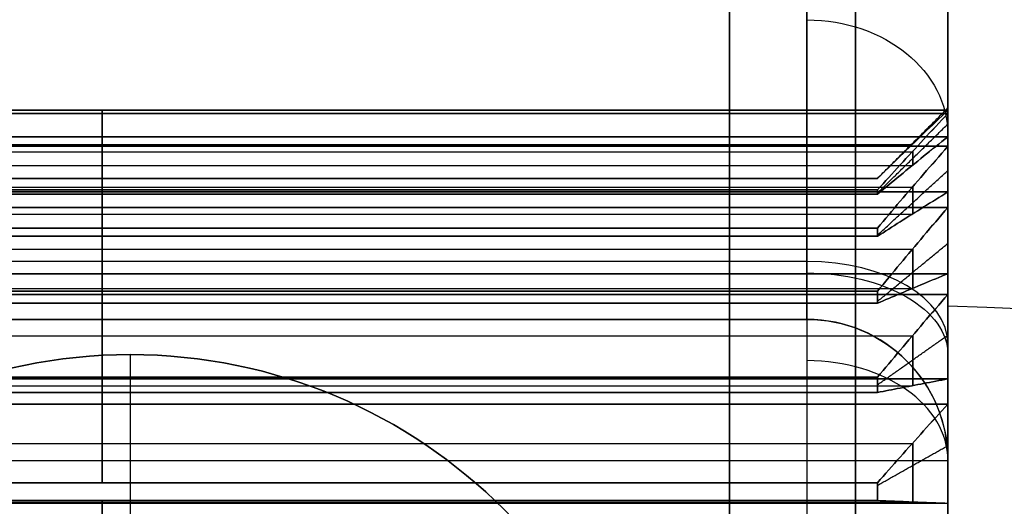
# Model space of a CAD drawing. Header units: centimetres. Extents: x -32 to 15, y -4 to 160.
# Tile 18 of 64: x -12.573 to -11.875, y 0.267 to 0.613. Entities that reach past the tile are written whole.
import ezdxf

# ---------------------------------------------------------------- set-up
doc = ezdxf.new("R2010")
doc.units = ezdxf.units.CM
doc.layers.add('Default', color=7, linetype='Continuous', true_color=0x000000)

# ---------------------------------------------------------------- blocks, each defined once
blk = doc.blocks.new('4440')
at = {"layer": 'Default'}
for p, q in [((-5, 38.2), (-5, 18.7)), ((-4, 37.2, 7.9369), (-4, 19.2, 7.9369)), ((-5.2415, 30.2, 0.2498), (-5.2415, 18.4525, 0.2498)), ((-5.2415, 30.2, -0.2498), (-5.2415, 18.4525, -0.2498)), ((-5.1896, 30.2, 0.7775), (-5.1896, 18.4525, 0.7775)), ((-5.1896, 30.2, -0.7775), (-5.1896, 18.4525, -0.7775)), ((-5.0921, 30.2, 1.2676), (-5.0921, 18.4525, 1.2676)), ((-5.0921, 30.2, -1.2676), (-5.0921, 18.4525, -1.2676)), ((-4.9382, 30.2, 1.775), (-4.9382, 18.4525, 1.775)), ((-4.9382, 30.2, -1.775), (-4.9382, 18.4525, -1.775)), ((-4.7469, 30.2, 2.2367), (-4.7469, 18.4525, 2.2367)), ((-4.7469, 30.2, -2.2367), (-4.7469, 18.4525, -2.2367)), ((-4.497, 30.2, 2.7043), (-4.497, 18.4525, 2.7043)), ((-4.497, 30.2, -2.7043), (-4.497, 18.4525, -2.7043)), ((-4.2194, 30.2, 3.1198), (-4.2194, 18.4525, 3.1198)), ((-4.2194, 30.2, -3.1198), (-4.2194, 18.4525, -3.1198)), ((-3.883, 30.2, 3.5297), (-3.883, 18.4525, 3.5297)), ((-3.883, 30.2, -3.5297), (-3.883, 18.4525, -3.5297)), ((-3.5297, 30.2, 3.883), (-3.5297, 18.4525, 3.883)), ((-3.5297, 30.2, -3.883), (-3.5297, 18.4525, -3.883)), ((-3.1198, 30.2, 4.2194), (-3.1198, 18.4525, 4.2194)), ((-3.1198, 30.2, -4.2194), (-3.1198, 18.4525, -4.2194)), ((-2.7043, 30.2, 4.497), (-2.7043, 18.4525, 4.497)), ((-2.7043, 30.2, -4.497), (-2.7043, 18.4525, -4.497)), ((-5.4837, 24.2, 0.4234), (-4.9994, 24.2, 0.0763)), ((-4.9994, 24.2, -0.0763), (-5.4837, 24.2, -0.4234)), ((-4.9182, 24.2, 0.9005), (-5.4609, 24.2, 0.6546)), ((-5.4609, 24.2, -0.6546), (-4.9182, 24.2, -0.9005)), ((-5.2957, 24.2, 1.485), (-4.8885, 24.2, 1.0502)), ((-4.8885, 24.2, -1.0502), (-5.2957, 24.2, -1.485)), ((-4.6481, 24.2, 1.8427), (-5.2283, 24.2, 1.7074)), ((-5.2283, 24.2, -1.7074), (-4.6481, 24.2, -1.8427)), ((-4.9043, 24.2, 2.4896), (-4.5896, 24.2, 1.9837)), ((-4.5896, 24.2, -1.9837), (-4.9043, 24.2, -2.4896)), ((-4.1993, 24.2, 2.7141), (-4.7947, 24.2, 2.6946)), ((-4.7947, 24.2, -2.6946), (-4.1993, 24.2, -2.7141)), ((-4.3243, 24.2, 3.3986), (-4.1145, 24.2, 2.841)), ((-4.1145, 24.2, -2.841), (-4.3243, 24.2, -3.3986)), ((-3.5891, 24.2, 3.4811), (-4.1769, 24.2, 3.5782)), ((-4.1769, 24.2, -3.5782), (-3.5891, 24.2, -3.4811)), ((-3.5782, 24.2, 4.1769), (-3.4811, 24.2, 3.5891)), ((-3.4811, 24.2, -3.5891), (-3.5782, 24.2, -4.1769)), ((-2.841, 24.2, 4.1145), (-3.3986, 24.2, 4.3243)), ((-3.3986, 24.2, -4.3243), (-2.841, 24.2, -4.1145)), ((-2.6946, 24.2, 4.7947), (-2.7141, 24.2, 4.1993)), ((-2.7141, 24.2, -4.1993), (-2.6946, 24.2, -4.7947)), ((-3.75, 24, 20), (-3.75, 24, 19)), ((-3.75, 24, 19), (-2.6, 24, 19)), ((19.5, 19.75, -20), (-19.5, 19.75, -20)), ((-19.5, 19.75, 20), (19.5, 19.75, 20)), ((8.0354, 18.8544, 18.0355), (-8.0354, 18.8544, 18.0355)), ((-8.0354, 18.8544, -18.0355), (8.0354, 18.8544, -18.0355)), ((-6.4019, 18.2, 1.1253), (-5.3837, 18.2, 1.1253))]:
    blk.add_line(p, q, dxfattribs=at)
at = {"layer": 'Default', "extrusion": (0, 0, -1)}
for centre, radius, end in [((0, 24, -20), 3.75, 90), ((0, 24, -19.5), 3.75, 90), ((3, 19.2, -6.8739), 1, 0), ((3, 19.2, -9), 1, 0)]:
    blk.add_arc(centre, radius, 270, end, dxfattribs=at)
at = {"layer": 'Default'}
for centre, radius, start in [((0, 24, 19), 3.75, 90), ((-3, 19.2, 7.9369), 1, 180)]:
    blk.add_arc(centre, radius, start, 270, dxfattribs=at)
at = {"layer": 'Default', "extrusion": (0, -1, 0)}
for centre, radius, start, end in [((0, 0, -24.2), 5.5, 173.16463, 175.58537), ((0, 0, -24.2), 5.5, 184.41463, 186.83537), ((0, 0, -24.2), 5.5, 161.91463, 164.33537), ((0, 0, -24.2), 5.5, 195.66463, 198.08537), ((0, 0, -24.2), 5.5, 150.66463, 153.08537), ((0, 0, -24.2), 5.5, 206.91463, 209.33537), ((0, 0, -24.2), 5.5, 139.41463, 141.83537), ((0, 0, -24.2), 5.5, 218.16463, 220.58537), ((0, 0, -24.2), 5.5, 128.16463, 130.58537), ((0, 0, -24.2), 5.5, 229.41463, 231.83537), ((0, 0, -24.2), 5.5, 116.91463, 119.33537), ((0, 0, -24.2), 5.5, 240.66463, 243.08537), ((0, 0, -19.2), 7.5, 126.03188, 310.11917), ((0, 0, -18.2), 6.5, 126.03188, 310.11917), ((0, 0, -18.2), 6.5, 126.03188, 310.11917), ((0, 0, -18.2), 18.5, 77.2127, 102.7873), ((0, 0, -18.2), 18.5, 257.2127, 282.7873), ((-5, 6.8739, -18.2), 2, 306.03188, 360)]:
    blk.add_arc(centre, radius, start, end, dxfattribs=at)
at = {"layer": 'Default', "extrusion": (0.577136, 0, 0.816648)}
blk.add_arc((19.2, 6.5), 1, 90, 180, dxfattribs=at)
at = {"layer": 'Default', "extrusion": (-0.80869, 1.32427e-13, -0.588235)}
blk.add_arc((-19.2, 6.5), 1, 360, 90, dxfattribs=at)
at = {"layer": 'Default', "extrusion": (0, 1, 0)}
for centre, radius, start, end in [((5, 6.8739, 19.2), 1, 180, 233.96812), ((3, 9, 19.2), 1, 0, 90), ((0, 0, 18.7), 5, 359.12523, 0.87477), ((0, 0, 18.7), 5, 347.87523, 349.62477), ((0, 0, 18.7), 5, 10.37523, 12.12477), ((0, 0, 18.7), 5, 336.62523, 338.37477), ((0, 0, 18.7), 5, 21.62523, 23.37477), ((0, 0, 18.7), 5, 325.37523, 327.12477), ((0, 0, 18.7), 5, 32.87523, 34.62477), ((0, 0, 18.7), 5, 314.12523, 315.87477), ((0, 0, 18.7), 5, 44.12523, 45.87477), ((0, 0, 18.7), 5, 302.87523, 304.62477), ((0, 0, 18.7), 5, 55.37523, 57.12477), ((0, 0, 18.2), 5.5, 355.58537, 4.41463), ((0, 0, 18.2), 5.5, 4.41463, 6.83537), ((0, 0, 18.2), 5.5, 353.16463, 355.58537), ((0, 0, 18.2), 5.5, 6.83537, 15.66463), ((0, 0, 18.2), 5.5, 344.33537, 353.16463), ((0, 0, 18.2), 5.5, 15.66463, 18.08537), ((0, 0, 18.2), 5.5, 341.91463, 344.33537), ((0, 0, 18.2), 5.5, 18.08537, 26.91463), ((0, 0, 18.2), 5.5, 333.08537, 341.91463), ((0, 0, 18.2), 5.5, 26.91463, 29.33537), ((0, 0, 18.2), 5.5, 330.66463, 333.08537), ((0, 0, 18.2), 5.5, 29.33537, 38.16463), ((0, 0, 18.2), 5.5, 321.83537, 330.66463), ((0, 0, 18.2), 5.5, 38.16463, 40.58537), ((0, 0, 18.2), 5.5, 319.41463, 321.83537), ((0, 0, 18.2), 5.5, 40.58537, 49.41463), ((0, 0, 18.2), 5.5, 310.58537, 319.41463), ((5, 6.8739, 18.2), 2, 180, 233.96812), ((0, 0, 18.2), 5.5, 49.41463, 51.83537), ((0, 0, 18.2), 5.5, 308.16463, 310.58537), ((0, 0, 18.2), 5.5, 51.83537, 60.66463), ((0, 0, 18.2), 5.5, 299.33537, 308.16463), ((0, 0, 18.2), 5.5, 60.66463, 63.08537), ((0, 0, 18.2), 5.5, 296.91463, 299.33537)]:
    blk.add_arc(centre, radius, start, end, dxfattribs=at)
at = {"layer": 'Default', "extrusion": (-0.816648, 0, 0.577136)}
blk.add_arc((-19.2, -6.5), 1, 270, 0, dxfattribs=at)
at = {"layer": 'Default', "extrusion": (-0.707107, 0, -0.707107)}
blk.add_arc((-19.2, 8.4853, -4.2426), 1, 0, 90, dxfattribs=at)
at = {"layer": 'Default', "extrusion": (1, 0, 0)}
blk.add_arc((19.2, 9, -3), 1, 90, 180, dxfattribs=at)
at = {"layer": 'Default'}
for points, degree in [([(-4.4118, 19.2, 6.0652), (-4.4118, 28.2, 6.0652), (-4.4118, 37.2, 6.0652)], 2), ([(-4, 37.2, 6.8739), (-4, 28.2, 6.8739), (-4, 19.2, 6.8739)], 2), ([(-4, 19.2, 9), (-4, 28.2, 9), (-4, 37.2, 9)], 2), ([(-3, 37.2, 10), (-3, 28.2, 10), (-3, 19.2, 10)], 2), ([(-5.4837, 30.2, 0.4234), (-5.4837, 24.2, 0.4234), (-5.4837, 18.2, 0.4234)], 2), ([(-5.4837, 18.2, -0.4234), (-5.4837, 24.2, -0.4234), (-5.4837, 30.2, -0.4234)], 2), ([(-5.4609, 18.2, 0.6546), (-5.4609, 24.2, 0.6546), (-5.4609, 30.2, 0.6546)], 2), ([(-5.4609, 30.2, -0.6546), (-5.4609, 24.2, -0.6546), (-5.4609, 18.2, -0.6546)], 2), ([(-5.2957, 30.2, 1.485), (-5.2957, 24.2, 1.485), (-5.2957, 18.2, 1.485)], 2), ([(-5.2957, 18.2, -1.485), (-5.2957, 24.2, -1.485), (-5.2957, 30.2, -1.485)], 2), ([(-5.2283, 18.2, 1.7074), (-5.2283, 24.2, 1.7074), (-5.2283, 30.2, 1.7074)], 2), ([(-5.2283, 30.2, -1.7074), (-5.2283, 24.2, -1.7074), (-5.2283, 18.2, -1.7074)], 2), ([(-4.9994, 30.2, -0.0763), (-4.9994, 24.45, -0.0763), (-4.9994, 18.7, -0.0763)], 2), ([(-4.9994, 18.7, 0.0763), (-4.9994, 24.45, 0.0763), (-4.9994, 30.2, 0.0763)], 2), ([(-4.9182, 18.7, -0.9005), (-4.9182, 24.45, -0.9005), (-4.9182, 30.2, -0.9005)], 2), ([(-4.9182, 30.2, 0.9005), (-4.9182, 24.45, 0.9005), (-4.9182, 18.7, 0.9005)], 2), ([(-4.9043, 30.2, 2.4896), (-4.9043, 24.2, 2.4896), (-4.9043, 18.2, 2.4896)], 2), ([(-4.9043, 18.2, -2.4896), (-4.9043, 24.2, -2.4896), (-4.9043, 30.2, -2.4896)], 2), ([(-4.8885, 30.2, -1.0502), (-4.8885, 24.45, -1.0502), (-4.8885, 18.7, -1.0502)], 2), ([(-4.8885, 18.7, 1.0502), (-4.8885, 24.45, 1.0502), (-4.8885, 30.2, 1.0502)], 2), ([(-4.7947, 18.2, 2.6946), (-4.7947, 24.2, 2.6946), (-4.7947, 30.2, 2.6946)], 2), ([(-4.7947, 30.2, -2.6946), (-4.7947, 24.2, -2.6946), (-4.7947, 18.2, -2.6946)], 2), ([(-4.6481, 18.7, -1.8427), (-4.6481, 24.45, -1.8427), (-4.6481, 30.2, -1.8427)], 2), ([(-4.6481, 30.2, 1.8427), (-4.6481, 24.45, 1.8427), (-4.6481, 18.7, 1.8427)], 2), ([(-4.5896, 30.2, -1.9837), (-4.5896, 24.45, -1.9837), (-4.5896, 18.7, -1.9837)], 2), ([(-4.5896, 18.7, 1.9837), (-4.5896, 24.45, 1.9837), (-4.5896, 30.2, 1.9837)], 2), ([(-4.3243, 30.2, 3.3986), (-4.3243, 24.2, 3.3986), (-4.3243, 18.2, 3.3986)], 2), ([(-4.3243, 18.2, -3.3986), (-4.3243, 24.2, -3.3986), (-4.3243, 30.2, -3.3986)], 2), ([(-4.1993, 18.7, -2.7141), (-4.1993, 24.45, -2.7141), (-4.1993, 30.2, -2.7141)], 2), ([(-4.1993, 30.2, 2.7141), (-4.1993, 24.45, 2.7141), (-4.1993, 18.7, 2.7141)], 2), ([(-4.1769, 18.2, 3.5782), (-4.1769, 24.2, 3.5782), (-4.1769, 30.2, 3.5782)], 2), ([(-4.1769, 30.2, -3.5782), (-4.1769, 24.2, -3.5782), (-4.1769, 18.2, -3.5782)], 2), ([(-4.1145, 30.2, -2.841), (-4.1145, 24.45, -2.841), (-4.1145, 18.7, -2.841)], 2), ([(-4.1145, 18.7, 2.841), (-4.1145, 24.45, 2.841), (-4.1145, 30.2, 2.841)], 2), ([(-3.5891, 18.7, -3.4811), (-3.5891, 24.45, -3.4811), (-3.5891, 30.2, -3.4811)], 2), ([(-3.5891, 30.2, 3.4811), (-3.5891, 24.45, 3.4811), (-3.5891, 18.7, 3.4811)], 2), ([(-3.5782, 30.2, 4.1769), (-3.5782, 24.2, 4.1769), (-3.5782, 18.2, 4.1769)], 2), ([(-3.5782, 18.2, -4.1769), (-3.5782, 24.2, -4.1769), (-3.5782, 30.2, -4.1769)], 2), ([(-3.4811, 30.2, -3.5891), (-3.4811, 24.45, -3.5891), (-3.4811, 18.7, -3.5891)], 2), ([(-3.4811, 18.7, 3.5891), (-3.4811, 24.45, 3.5891), (-3.4811, 30.2, 3.5891)], 2), ([(-3.3986, 18.2, 4.3243), (-3.3986, 24.2, 4.3243), (-3.3986, 30.2, 4.3243)], 2), ([(-3.3986, 30.2, -4.3243), (-3.3986, 24.2, -4.3243), (-3.3986, 18.2, -4.3243)], 2), ([(-2.841, 18.7, -4.1145), (-2.841, 24.45, -4.1145), (-2.841, 30.2, -4.1145)], 2), ([(-2.841, 30.2, 4.1145), (-2.841, 24.45, 4.1145), (-2.841, 18.7, 4.1145)], 2), ([(-2.7141, 30.2, -4.1993), (-2.7141, 24.45, -4.1993), (-2.7141, 18.7, -4.1993)], 2), ([(-2.7141, 18.7, 4.1993), (-2.7141, 24.45, 4.1993), (-2.7141, 30.2, 4.1993)], 2), ([(-2.6946, 18.2, 4.7947), (-2.6946, 24.2, 4.7947), (-2.6946, 30.2, 4.7947)], 2), ([(-2.6946, 18.2, -4.7947), (-2.6946, 24.2, -4.7947), (-2.6946, 30.2, -4.7947)], 2), ([(-4, 19.2, 9), (-4, 19.2, 7.9369), (-4, 19.2, 6.8739)], 2), ([(-3, 19.2, 10), (0, 19.2, 10), (3, 19.2, 10)], 2), ([(-5, 18.7), (-5.25, 18.45), (-5.5, 18.2)], 2), ([(-5.4837, 18.2, 0.4234), (-5.4283, 18.2582, 0.3837), (-5.3186, 18.373, 0.3051), (-5.1572, 18.5397, 0.1894), (-5.0517, 18.6472, 0.1138), (-4.9994, 18.7, 0.0763)], 3), ([(-4.9994, 18.7, -0.0763), (-5.0517, 18.6472, -0.1138), (-5.1572, 18.5397, -0.1894), (-5.3186, 18.373, -0.305), (-5.4283, 18.2583, -0.3837), (-5.4837, 18.2, -0.4234)], 3), ([(-4.9182, 18.7, 0.9005), (-4.9768, 18.6472, 0.8739), (-5.095, 18.5397, 0.8204), (-5.2759, 18.373, 0.7384), (-5.3988, 18.2583, 0.6827), (-5.4609, 18.2, 0.6546)], 3), ([(-5.4609, 18.2, -0.6546), (-5.3989, 18.2582, -0.6827), (-5.276, 18.373, -0.7384), (-5.0951, 18.5397, -0.8203), (-4.9768, 18.6472, -0.8739), (-4.9182, 18.7, -0.9005)], 3), ([(-4.8965, 18.7, 1.0123), (-5.1413, 18.45, 1.0629), (-5.3861, 18.2, 1.1135)], 2), ([(-4.8965, 18.7, -1.0123), (-5.1413, 18.45, -1.0629), (-5.3861, 18.2, -1.1135)], 2), ([(-5.2957, 18.2, 1.485), (-5.2492, 18.2582, 1.4353), (-5.1569, 18.373, 1.3368), (-5.0212, 18.5397, 1.1919), (-4.9324, 18.6472, 1.0971), (-4.8885, 18.7, 1.0502)], 3), ([(-4.8885, 18.7, -1.0502), (-4.9324, 18.6472, -1.0971), (-5.0211, 18.5397, -1.1919), (-5.1569, 18.373, -1.3368), (-5.2491, 18.2583, -1.4353), (-5.2957, 18.2, -1.485)], 3), ([(-4.6481, 18.7, 1.8427), (-4.7107, 18.6472, 1.8281), (-4.8371, 18.5397, 1.7986), (-5.0305, 18.373, 1.7535), (-5.1619, 18.2583, 1.7229), (-5.2283, 18.2, 1.7074)], 3), ([(-5.2283, 18.2, -1.7074), (-5.1619, 18.2582, -1.7229), (-5.0305, 18.373, -1.7535), (-4.8372, 18.5397, -1.7986), (-4.7107, 18.6472, -1.8281), (-4.6481, 18.7, -1.8427)], 3), ([(-4.5975, 18.7, 1.9654), (-4.8274, 18.45, 2.0637), (-5.0573, 18.2, 2.1619)], 2), ([(-4.5975, 18.7, -1.9654), (-4.8274, 18.45, -2.0637), (-5.0573, 18.2, -2.1619)], 2), ([(-4.9043, 18.2, 2.4896), (-4.8683, 18.2582, 2.4318), (-4.797, 18.373, 2.3172), (-4.6922, 18.5397, 2.1486), (-4.6236, 18.6472, 2.0383), (-4.5896, 18.7, 1.9837)], 3), ([(-4.5896, 18.7, -1.9837), (-4.6236, 18.6472, -2.0383), (-4.6921, 18.5397, -2.1485), (-4.797, 18.373, -2.3171), (-4.8683, 18.2583, -2.4318), (-4.9043, 18.2, -2.4896)], 3), ([(-4.1993, 18.7, 2.7141), (-4.2635, 18.6472, 2.712), (-4.3932, 18.5397, 2.7077), (-4.5917, 18.373, 2.7012), (-4.7266, 18.2583, 2.6968), (-4.7947, 18.2, 2.6946)], 3), ([(-4.7947, 18.2, -2.6946), (-4.7266, 18.2582, -2.6968), (-4.5918, 18.373, -2.7012), (-4.3933, 18.5397, -2.7077), (-4.2635, 18.6472, -2.712), (-4.1993, 18.7, -2.7141)], 3), ([(-4.1271, 18.7, 2.8226), (-4.3335, 18.45, 2.9637), (-4.5398, 18.2, 3.1049)], 2), ([(-4.1271, 18.7, -2.8226), (-4.3335, 18.45, -2.9637), (-4.5398, 18.2, -3.1049)], 2), ([(-4.3243, 18.2, 3.3986), (-4.3003, 18.2582, 3.3348), (-4.2528, 18.373, 3.2086), (-4.1829, 18.5397, 3.0227), (-4.1371, 18.6472, 2.9012), (-4.1145, 18.7, 2.841)], 3), ([(-4.1145, 18.7, -2.841), (-4.1371, 18.6472, -2.9011), (-4.1828, 18.5397, -3.0226), (-4.2528, 18.373, -3.2085), (-4.3003, 18.2583, -3.3348), (-4.3243, 18.2, -3.3986)], 3), ([(-3.5891, 18.7, 3.4811), (-3.6525, 18.6472, 3.4916), (-3.7806, 18.5397, 3.5128), (-3.9765, 18.373, 3.5451), (-4.1097, 18.2583, 3.5671), (-4.1769, 18.2, 3.5782)], 3), ([(-4.1769, 18.2, -3.5782), (-4.1097, 18.2582, -3.5671), (-3.9766, 18.373, -3.5451), (-3.7807, 18.5397, -3.5128), (-3.6525, 18.6472, -3.4916), (-3.5891, 18.7, -3.4811)], 3), ([(-3.5355, 18.7, 3.5355), (-3.7123, 18.45, 3.7123), (-3.8891, 18.2, 3.8891)], 2), ([(-3.5355, 18.7, -3.5355), (-3.7123, 18.45, -3.7123), (-3.8891, 18.2, -3.8891)], 2), ([(-3.5782, 18.2, 4.1769), (-3.5671, 18.2582, 4.1097), (-3.5451, 18.373, 3.9766), (-3.5128, 18.5397, 3.7807), (-3.4916, 18.6472, 3.6525), (-3.4811, 18.7, 3.5891)], 3), ([(-3.4811, 18.7, -3.5891), (-3.4916, 18.6472, -3.6525), (-3.5128, 18.5397, -3.7806), (-3.5451, 18.373, -3.9765), (-3.5671, 18.2583, -4.1097), (-3.5782, 18.2, -4.1769)], 3), ([(-2.841, 18.7, 4.1145), (-2.9011, 18.6472, 4.1371), (-3.0226, 18.5397, 4.1828), (-3.2085, 18.373, 4.2528), (-3.3348, 18.2583, 4.3003), (-3.3986, 18.2, 4.3243)], 3), ([(-3.3986, 18.2, -4.3243), (-3.3348, 18.2582, -4.3003), (-3.2086, 18.373, -4.2528), (-3.0227, 18.5397, -4.1829), (-2.9012, 18.6472, -4.1371), (-2.841, 18.7, -4.1145)], 3), ([(-2.8226, 18.7, 4.1271), (-2.9637, 18.45, 4.3335), (-3.1049, 18.2, 4.5398)], 2), ([(-2.8226, 18.7, -4.1271), (-2.9637, 18.45, -4.3335), (-3.1049, 18.2, -4.5398)], 2), ([(-2.6946, 18.2, 4.7947), (-2.6968, 18.2582, 4.7266), (-2.7012, 18.373, 4.5918), (-2.7077, 18.5397, 4.3933), (-2.712, 18.6472, 4.2635), (-2.7141, 18.7, 4.1993)], 3), ([(-2.7141, 18.7, -4.1993), (-2.712, 18.6472, -4.2635), (-2.7077, 18.5397, -4.3932), (-2.7012, 18.373, -4.5917), (-2.6968, 18.2583, -4.7266), (-2.6946, 18.2, -4.7947)], 3), ([(-3.342, 0.5, 18.1956), (-3.6222, 6.3987, 18.1442), (-3.8677, 12.299, 18.0927), (-4.0946, 18.2, 18.0412)], 3), ([(-4.0946, 18.2, 18.0412), (0, 18.2, 18.0412), (4.0946, 18.2, 18.0412)], 2), ([(4.0946, 18.2, -18.0412), (0, 18.2, -18.0412), (-4.0946, 18.2, -18.0412)], 2), ([(-3.342, 0.5, -18.1956), (-3.6222, 6.3987, -18.1442), (-3.8677, 12.299, -18.0927), (-4.0946, 18.2, -18.0412)], 3), ([(-3, 18.2, 9), (-3, 18.2, 7.9369), (-3, 18.2, 6.8739)], 2), ([(3, 18.2, 9), (0, 18.2, 9), (-3, 18.2, 9)], 2)]:
    blk.add_open_spline(points, degree=degree, dxfattribs=at)
for points, weights in [([(-5.244, 18.45, 0.2516), (-5.256, 18.45), (-5.244, 18.45, -0.2516)], [0.996880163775, 0.99573457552, 0.996880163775]), ([(-5.0941, 18.45, 1.2698), (-5.155, 18.45, 1.0254), (-5.1923, 18.45, 0.7763)], [0.996617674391, 0.995651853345, 0.996977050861]), ([(-5.1923, 18.45, -0.7763), (-5.155, 18.45, -1.0254), (-5.0941, 18.45, -1.2698)], [0.996977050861, 0.995651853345, 0.996617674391]), ([(-4.7485, 18.45, 2.2392), (-4.8559, 18.45, 2.0114), (-4.9411, 18.45, 1.7743)], [0.996535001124, 0.99565896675, 0.99707400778]), ([(-4.9411, 18.45, -1.7743), (-4.8559, 18.45, -2.0114), (-4.7485, 18.45, -2.2392)], [0.99707400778, 0.99565896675, 0.996535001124]), ([(-4.2204, 18.45, 3.1226), (-4.3702, 18.45, 2.9201), (-4.5, 18.45, 2.7042)], [0.99671502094, 0.995827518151, 0.997231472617]), ([(-4.5, 18.45, -2.7042), (-4.3702, 18.45, -2.9201), (-4.2204, 18.45, -3.1226)], [0.997231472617, 0.995827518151, 0.99671502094]), ([(-3.5301, 18.45, 3.886), (-3.7166, 18.45, 3.7166), (-3.886, 18.45, 3.5301)], [0.996916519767, 0.995770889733, 0.996916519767]), ([(-3.886, 18.45, -3.5301), (-3.7166, 18.45, -3.7166), (-3.5301, 18.45, -3.886)], [0.996916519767, 0.995770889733, 0.996916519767]), ([(-2.7042, 18.45, 4.5), (-2.9201, 18.45, 4.3702), (-3.1226, 18.45, 4.2204)], [0.997231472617, 0.995827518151, 0.99671502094]), ([(-3.1226, 18.45, -4.2204), (-2.9201, 18.45, -4.3702), (-2.7042, 18.45, -4.5)], [0.99671502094, 0.995827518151, 0.997231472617])]:
    blk.add_rational_spline(points, weights, degree=2, dxfattribs=at)
blk = doc.blocks.new('4440MON_ASM')
at = {"layer": 'Default', "extrusion": (-1, 0, 0), "rotation": 180}
blk.add_blockref('4440', (0, 18.2), dxfattribs=at)
blk = doc.blocks.new('A4255NQ_ASM')
at = {"layer": 'Default', "extrusion": (1, 0, 0), "rotation": 90}
blk.add_blockref('4440MON_ASM', (0, 0, -119.15), dxfattribs=at)
blk = doc.blocks.new('F4265N_Q305_ASM')
at = {"layer": 'Default'}
blk.add_blockref('A4255NQ_ASM', (0, 0), dxfattribs=at)

msp = doc.modelspace()

# ---------------------------------------------------------------- block references
at = {"layer": 'Default', "xscale": 0.1, "yscale": 0.1, "zscale": 0.1}
msp.add_blockref('F4265N_Q305_ASM', (0, 0), dxfattribs=at)

doc.saveas('drawing.dxf')
